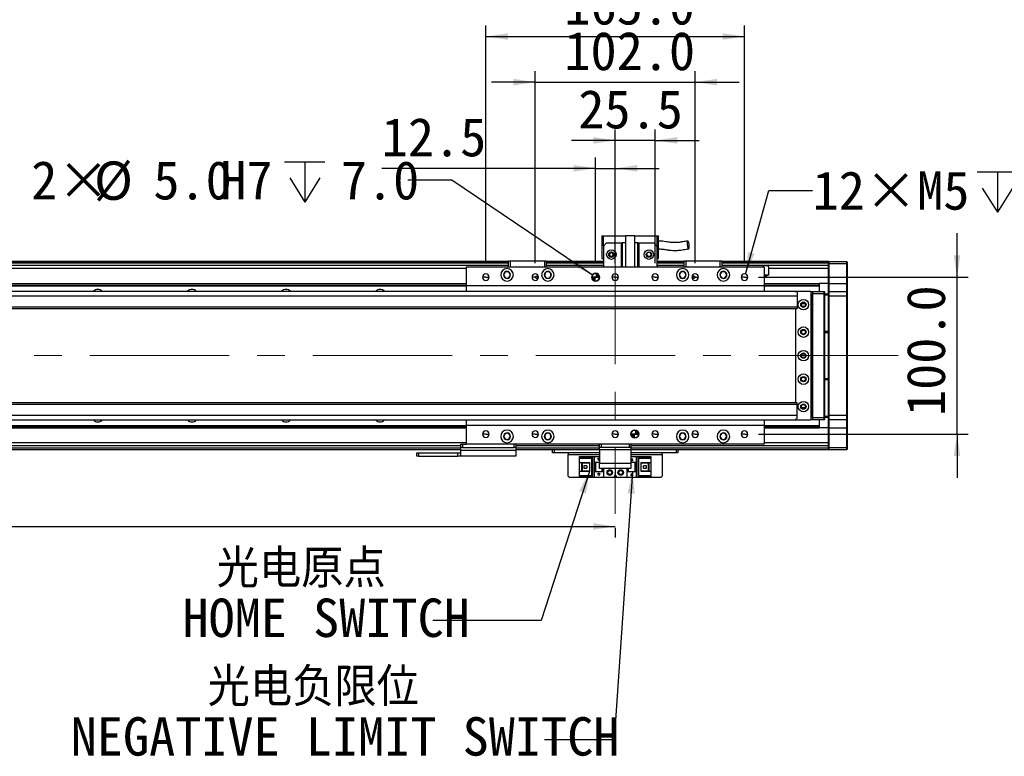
# Model space of a CAD drawing. Header units: millimetres. Extents: x 35 to 2924, y 35 to 2044.
# Tile 8 of 10: x 1870 to 2498, y 1322 to 1791. Entities that reach past the tile are written whole.
import ezdxf

# ---------------------------------------------------------------- set-up
doc = ezdxf.new("R2010")
doc.units = ezdxf.units.MM
doc.header["$LTSCALE"] = 7
doc.linetypes.add('CENTERX2', pattern=[20.32, 12.7, -2.54, 2.54, -2.54])
doc.layers.add('DIMNS', color=7, linetype='Continuous')
doc.styles.add('SLDTEXTSTYLE11', font='txt', dxfattribs={"bigfont": 'bigfont'})
doc.styles.add('SLDTEXTSTYLE8', font='txt')
doc.styles.add('SLDTEXTSTYLE9', font='txt')
doc.dimstyles.new('SLDDIMSTYLE0', dxfattribs={"dimtxt": 24.5, "dimasz": 14, "dimexe": 0, "dimexo": 0.0625, "dimgap": 6.125, "dimtad": 2, "dimdec": 1, "dimrnd": 1e-09, "dimzin": 4, "dimdsep": 46, "dimtxsty": 'SLDTEXTSTYLE9', "dimsah": 1, "dimcen": 0.09, "dimadec": 0, "dimazin": 1, "dimtfac": 1, "dimtdec": 1, "dimtofl": 0, "dimtmove": 0, "dimatfit": 3, "dimfxl": 0, "dimfrac": 2, "dimtolj": 1, "dimtzin": 12, "dimarcsym": 0})
doc.dimstyles.new('SLDDIMSTYLE1', dxfattribs={"dimtxt": 24.5, "dimasz": 14, "dimexe": 0, "dimexo": 0.0625, "dimgap": 6.125, "dimtad": 2, "dimdec": 1, "dimrnd": 1e-09, "dimzin": 4, "dimdsep": 46, "dimtxsty": 'SLDTEXTSTYLE9', "dimsah": 1, "dimcen": 0.09, "dimadec": 0, "dimazin": 1, "dimtfac": 1, "dimtdec": 1, "dimtmove": 0, "dimatfit": 0, "dimfxl": 0, "dimfrac": 2, "dimtolj": 1, "dimtzin": 12, "dimarcsym": 0})
doc.dimstyles.new('SLDDIMSTYLE2', dxfattribs={"dimtxt": 0.18, "dimasz": 14, "dimexe": 0, "dimexo": 0.0625, "dimgap": 0, "dimtad": 0, "dimtih": 1, "dimtoh": 1, "dimdec": 0, "dimrnd": 1e-09, "dimzin": 0, "dimdsep": 46, "dimtxsty": 'Standard', "dimsah": 1, "dimcen": 0.09, "dimadec": 0, "dimazin": 0, "dimtfac": 14, "dimtdec": 0, "dimtofl": 0, "dimtmove": 0, "dimatfit": 3, "dimfxl": 0, "dimfrac": 2, "dimtolj": 1, "dimtzin": 0, "dimarcsym": 0})
doc.dimstyles.new('SLDDIMSTYLE3', dxfattribs={"dimtxt": 24.5, "dimasz": 14, "dimexe": 0, "dimexo": 0.0625, "dimgap": 6.125, "dimtad": 2, "dimdec": 1, "dimrnd": 1e-09, "dimzin": 12, "dimdsep": 46, "dimtxsty": 'SLDTEXTSTYLE9', "dimsah": 1, "dimcen": 0.09, "dimadec": 0, "dimazin": 3, "dimtfac": 1, "dimtdec": 1, "dimtmove": 0, "dimatfit": 0, "dimfxl": 0, "dimfrac": 2, "dimtolj": 1, "dimtzin": 12, "dimarcsym": 0})
doc.dimstyles.new('SLDDIMSTYLE7', dxfattribs={"dimtxt": 24.5, "dimasz": 14, "dimexe": 0, "dimexo": 0.0625, "dimgap": 6.125, "dimtad": 0, "dimtih": 1, "dimtoh": 1, "dimdec": 1, "dimrnd": 1e-09, "dimzin": 4, "dimdsep": 46, "dimtxsty": 'SLDTEXTSTYLE9', "dimsah": 1, "dimcen": 0, "dimadec": 0, "dimazin": 1, "dimtfac": 1, "dimtdec": 1, "dimtofl": 0, "dimtmove": 0, "dimatfit": 3, "dimfxl": 0, "dimfrac": 2, "dimtolj": 1, "dimtzin": 12, "dimarcsym": 0})
doc.dimstyles.new('SLDDIMSTYLE8', dxfattribs={"dimtxt": 24.5, "dimasz": 14, "dimexe": 0, "dimexo": 0.0625, "dimgap": 6.125, "dimtad": 0, "dimtih": 1, "dimtoh": 1, "dimdec": 1, "dimrnd": 1e-09, "dimzin": 12, "dimdsep": 46, "dimtxsty": 'SLDTEXTSTYLE9', "dimsah": 1, "dimcen": 0, "dimadec": 0, "dimazin": 3, "dimtfac": 1, "dimtdec": 1, "dimtofl": 0, "dimtmove": 0, "dimatfit": 3, "dimfxl": 0, "dimfrac": 2, "dimtolj": 1, "dimtzin": 12, "dimarcsym": 0})

# ---------------------------------------------------------------- blocks, each defined once
blk = doc.blocks.new('_D_22')
at = {"layer": 'DIMNS'}
for p, q in [((2198.69, 1635.87), (2198.69, 1758.38)), ((2300.69, 1635.87), (2300.69, 1758.38)), ((2198.69, 1751.38), (2170.69, 1751.38)), ((2198.69, 1751.38), (2300.69, 1751.38)), ((2300.69, 1751.38), (2328.69, 1751.38))]:
    blk.add_line(p, q, dxfattribs=at)
for points in [[(2198.69, 1751.38), (2184.69, 1753.48), (2184.69, 1749.28)], [(2300.69, 1751.38), (2314.69, 1749.28), (2314.69, 1753.48)]]:
    blk.add_solid(points, dxfattribs=at)
at = {"layer": 'DIMNS', "insert": (2217.27, 1783.53), "char_height": 24.5, "attachment_point": 1, "style": 'SLDTEXTSTYLE9'}
blk.add_mtext('102.0', dxfattribs=at)
blk = doc.blocks.new('_D_23')
at = {"layer": 'DIMNS'}
for p, q in [((2167.19, 1635.87), (2167.19, 1787.46)), ((2332.19, 1635.87), (2332.19, 1787.46)), ((2167.19, 1780.46), (2332.19, 1780.46))]:
    blk.add_line(p, q, dxfattribs=at)
for points in [[(2167.19, 1780.46), (2181.19, 1778.36), (2181.19, 1782.56)], [(2332.19, 1780.46), (2318.19, 1782.56), (2318.19, 1778.36)]]:
    blk.add_solid(points, dxfattribs=at)
at = {"layer": 'DIMNS', "insert": (2217.27, 1812.6), "char_height": 24.5, "attachment_point": 1, "style": 'SLDTEXTSTYLE9'}
blk.add_mtext('165.0', dxfattribs=at)
blk = doc.blocks.new('_D_24')
at = {"layer": 'DIMNS'}
for p, q in [((2249.69, 1635.87), (2249.69, 1721.22)), ((2275.19, 1635.87), (2275.19, 1721.22)), ((2249.69, 1714.22), (2221.69, 1714.22)), ((2275.19, 1714.22), (2249.69, 1714.22)), ((2275.19, 1714.22), (2303.19, 1714.22))]:
    blk.add_line(p, q, dxfattribs=at)
for points in [[(2249.69, 1714.22), (2235.69, 1716.32), (2235.69, 1712.12)], [(2275.19, 1714.22), (2289.19, 1712.12), (2289.19, 1716.32)]]:
    blk.add_solid(points, dxfattribs=at)
at = {"layer": 'DIMNS', "insert": (2226.12, 1746.37), "char_height": 24.5, "attachment_point": 1, "style": 'SLDTEXTSTYLE9'}
blk.add_mtext('25.5', dxfattribs=at)
blk = doc.blocks.new('_D_25')
at = {"layer": 'DIMNS'}
for p, q in [((2467.69, 1626.98), (2467.69, 1654.98)), ((2341.08, 1626.98), (2474.69, 1626.98)), ((2467.69, 1526.98), (2467.69, 1626.98)), ((2341.08, 1526.98), (2474.69, 1526.98)), ((2467.69, 1526.98), (2467.69, 1498.98))]:
    blk.add_line(p, q, dxfattribs=at)
for points in [[(2467.69, 1626.98), (2469.79, 1640.98), (2465.59, 1640.98)], [(2467.69, 1526.98), (2465.59, 1512.98), (2469.79, 1512.98)]]:
    blk.add_solid(points, dxfattribs=at)
at = {"layer": 'DIMNS', "insert": (2435.54, 1538.47), "char_height": 24.5, "attachment_point": 1, "rotation": 90, "style": 'SLDTEXTSTYLE9'}
blk.add_mtext('100.0', dxfattribs=at)
blk = doc.blocks.new('SW_SYMBOL_HOLE_DEPTH')
at = {"layer": 'DIMNS', "color": 0}
for p, q in [((0, 6125), (5600, 6125)), ((2800, 6125), (2800, 525)), ((700, 3885), (2800, 525)), ((4900, 3885), (2800, 525))]:
    blk.add_line(p, q, dxfattribs=at)
blk = doc.blocks.new('_D_26')
at = {"layer": 'DIMNS'}
for p, q in [((2145.35, 1688.84), (2117.35, 1688.84)), ((2235.12, 1628.38), (2145.35, 1688.84))]:
    blk.add_line(p, q, dxfattribs=at)
blk.add_solid([(2235.12, 1628.38), (2224.68, 1637.94), (2222.33, 1634.46)], dxfattribs=at)
at = {"layer": 'DIMNS', "xscale": 0.004592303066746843, "yscale": 0.004592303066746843, "zscale": 0.004592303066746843}
blk.add_blockref('SW_SYMBOL_HOLE_DEPTH', (2038.81, 1672.52), dxfattribs=at)
at = {"layer": 'DIMNS', "char_height": 24.5, "attachment_point": 1, "style": 'SLDTEXTSTYLE9'}
for s, insert in [('%%c', (1917.25, 1700.84)), ('2×', (1877.17, 1701.08)), ('5.0', (1955.1, 1701.08)), ('H7', (1997.77, 1701.08)), ('7.0', (2074.67, 1701.08))]:
    blk.add_mtext(s, dxfattribs=dict(at, insert=insert))
blk = doc.blocks.new('_D_27')
at = {"layer": 'DIMNS'}
for p, q in [((2332.75, 1629.01), (2347.59, 1682.21)), ((2347.59, 1682.21), (2375.59, 1682.21))]:
    blk.add_line(p, q, dxfattribs=at)
blk.add_solid([(2332.75, 1629.01), (2338.54, 1641.93), (2334.49, 1643.06)], dxfattribs=at)
at = {"layer": 'DIMNS', "xscale": 0.004592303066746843, "yscale": 0.004592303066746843, "zscale": 0.004592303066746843}
blk.add_blockref('SW_SYMBOL_HOLE_DEPTH', (2480.57, 1665.99), dxfattribs=at)
at = {"layer": 'DIMNS', "char_height": 24.5, "attachment_point": 1, "style": 'SLDTEXTSTYLE9'}
for s, insert in [('12×M5', (2375.59, 1694.55)), ('10.0', (2516.43, 1694.55))]:
    blk.add_mtext(s, dxfattribs=dict(at, insert=insert))
blk = doc.blocks.new('_D_32')
at = {"layer": 'DIMNS'}
for p, q in [((2237.19, 1635.87), (2237.19, 1703.41)), ((2249.69, 1635.87), (2249.69, 1703.41)), ((2237.19, 1696.41), (2100.76, 1696.41)), ((2237.19, 1696.41), (2249.69, 1696.41)), ((2249.69, 1696.41), (2277.69, 1696.41))]:
    blk.add_line(p, q, dxfattribs=at)
for points in [[(2237.19, 1696.41), (2223.19, 1698.51), (2223.19, 1694.31)], [(2249.69, 1696.41), (2263.69, 1694.31), (2263.69, 1698.51)]]:
    blk.add_solid(points, dxfattribs=at)
at = {"layer": 'DIMNS', "insert": (2100.76, 1728.56), "char_height": 24.5, "attachment_point": 1, "style": 'SLDTEXTSTYLE9'}
blk.add_mtext('12.5', dxfattribs=at)
blk = doc.blocks.new('_D_35')
at = {"layer": 'DIMNS'}
for p, q in [((329.69, 1468.09), (2249.69, 1468.09)), ((329.69, 1467.14), (329.69, 1461.09)), ((2249.69, 1467.14), (2249.69, 1461.09))]:
    blk.add_line(p, q, dxfattribs=at)
for points in [[(329.69, 1468.09), (343.69, 1465.99), (343.69, 1470.19)], [(2249.69, 1468.09), (2235.69, 1470.19), (2235.69, 1465.99)]]:
    blk.add_solid(points, dxfattribs=at)
at = {"layer": 'DIMNS', "insert": (1244.33, 1500.23), "char_height": 24.5, "attachment_point": 1, "style": 'SLDTEXTSTYLE9'}
blk.add_mtext('1920.0', dxfattribs=at)
blk = doc.blocks.new('SW_NOTE_6')
at = {"layer": 'DIMNS', "color": 0, "char_height": 24.5, "attachment_point": 1}
for s, insert, style in [(' 光电原点', (-159.64, 45.41), 'SLDTEXTSTYLE11'), ('HOME SWITCH', (-159.64, 13.91), 'SLDTEXTSTYLE8')]:
    blk.add_mtext(s, dxfattribs=dict(at, insert=insert, style=style))
blk = doc.blocks.new('SW_NOTE_7')
at = {"layer": 'DIMNS', "color": 0, "char_height": 24.5, "attachment_point": 1}
for s, insert, style in [('    光电负限位', (-302.29, 45.84), 'SLDTEXTSTYLE11'), ('NEGATIVE LIMIT SWITCH', (-302.29, 14.34), 'SLDTEXTSTYLE8')]:
    blk.add_mtext(s, dxfattribs=dict(at, insert=insert, style=style))
blk = doc.blocks.new('SW_DOWELSYMBOL_3')
at = {"linetype": 'Continuous', "lineweight": 18}
h = blk.add_hatch(color=0, dxfattribs=at)
edge = h.paths.add_edge_path(flags=0)
edge.add_arc((0, 0), 2.5, 180, 270)
edge.add_line((0, -2.5), (0, 0))
edge.add_line((0, 0), (-2.5, 0))
h = blk.add_hatch(color=0, dxfattribs=at)
edge = h.paths.add_edge_path(flags=0)
edge.add_arc((0, 0), 2.5, 0, 90)
edge.add_line((0, 2.5), (0, 0))
edge.add_line((0, 0), (2.5, 0))
at = {"layer": 'DIMNS', "color": 0}
blk.add_circle((0, 0), 2.5, dxfattribs=at)
blk = doc.blocks.new('SW_DOWELSYMBOL_4')
at = {"linetype": 'Continuous', "lineweight": 18}
h = blk.add_hatch(color=0, dxfattribs=at)
edge = h.paths.add_edge_path(flags=0)
edge.add_arc((0, 0), 2.5, 180, 270)
edge.add_line((0, -2.5), (0, 0))
edge.add_line((0, 0), (-2.5, 0))
h = blk.add_hatch(color=0, dxfattribs=at)
edge = h.paths.add_edge_path(flags=0)
edge.add_arc((0, 0), 2.5, 0, 90)
edge.add_line((0, 2.5), (0, 0))
edge.add_line((0, 0), (2.5, 0))
at = {"layer": 'DIMNS', "color": 0}
blk.add_circle((0, 0), 2.5, dxfattribs=at)

msp = doc.modelspace()

# ---------------------------------------------------------------- linework, layer by layer
at = {"color": 7, "linetype": 'Continuous', "lineweight": 25}
for p, q in [((2241.19, 1653.28), (2242.19, 1653.28)), ((2241.19, 1653.28), (2241.19, 1638.88)), ((2242.19, 1646.88), (2242.19, 1653.28)), ((2242.19, 1653.28), (2256.19, 1653.28)), ((2256.19, 1653.48), (2256.19, 1633.48)), ((2256.19, 1653.48), (2262.19, 1653.48)), ((2262.19, 1633.48), (2262.19, 1653.48)), ((2262.19, 1653.28), (2276.19, 1653.28)), ((2276.19, 1653.28), (2277.19, 1653.28)), ((2276.19, 1653.28), (2276.19, 1646.88)), ((2277.19, 1638.88), (2277.19, 1653.28)), ((2244.19, 1648.88), (2242.19, 1646.88)), ((2242.19, 1646.88), (2242.19, 1633.48)), ((2244.19, 1648.88), (2253.69, 1648.88)), ((2253.69, 1633.48), (2253.69, 1648.88)), ((2253.69, 1648.88), (2254.19, 1648.88)), ((2254.19, 1648.88), (2254.19, 1633.48)), ((2256.19, 1648.88), (2254.19, 1648.88)), ((2264.19, 1648.88), (2262.19, 1648.88)), ((2264.19, 1633.48), (2264.19, 1648.88)), ((2264.19, 1648.88), (2264.69, 1648.88)), ((2264.69, 1648.88), (2274.19, 1648.88)), ((2264.69, 1648.88), (2264.69, 1633.48)), ((2276.19, 1646.88), (2274.19, 1648.88)), ((2276.19, 1646.88), (2276.19, 1633.48)), ((2181.69, 1636.98), (397.69, 1636.98)), ((397.69, 1636.78), (2181.69, 1636.78)), ((397.69, 1636.58), (2181.69, 1636.58)), ((397.69, 1636.48), (2181.69, 1636.48)), ((2181.69, 1634.49), (397.69, 1634.49)), ((2344.69, 1633.48), (2154.69, 1633.48)), ((2154.69, 1633.48), (2154.69, 1621.48)), ((2181.69, 1637.18), (2181.99, 1637.48)), ((2181.69, 1633.48), (2181.69, 1637.18)), ((2182.69, 1637.18), (2181.69, 1637.18)), ((2181.99, 1637.48), (2182.81, 1637.48)), ((2182.69, 1637.18), (2182.81, 1637.48)), ((2182.69, 1637.18), (2182.69, 1633.48)), ((2204.69, 1637.18), (2182.69, 1637.18)), ((2182.81, 1637.48), (2204.57, 1637.48)), ((2204.57, 1637.48), (2205.39, 1637.48)), ((2204.69, 1637.18), (2204.57, 1637.48)), ((2204.69, 1633.48), (2204.69, 1637.18)), ((2205.69, 1637.18), (2204.69, 1637.18)), ((2205.39, 1637.48), (2205.69, 1637.18)), ((2205.69, 1637.18), (2205.69, 1633.48)), ((2242.19, 1636.98), (2205.69, 1636.98)), ((2205.69, 1636.78), (2242.19, 1636.78)), ((2205.69, 1636.58), (2242.19, 1636.58)), ((2205.69, 1636.48), (2242.19, 1636.48)), ((2242.19, 1634.49), (2205.69, 1634.49)), ((2241.19, 1638.88), (2242.19, 1638.88)), ((2276.19, 1638.88), (2277.19, 1638.88)), ((2293.69, 1636.98), (2276.19, 1636.98)), ((2276.19, 1636.78), (2293.69, 1636.78)), ((2276.19, 1636.58), (2293.69, 1636.58)), ((2276.19, 1636.48), (2293.69, 1636.48)), ((2293.69, 1634.49), (2276.19, 1634.49)), ((2293.69, 1637.18), (2293.99, 1637.48)), ((2293.69, 1633.48), (2293.69, 1637.18)), ((2294.69, 1637.18), (2293.69, 1637.18)), ((2293.99, 1637.48), (2294.81, 1637.48)), ((2294.69, 1637.18), (2294.81, 1637.48)), ((2294.69, 1637.18), (2294.69, 1633.48)), ((2316.69, 1637.18), (2294.69, 1637.18)), ((2294.81, 1637.48), (2316.57, 1637.48)), ((2316.69, 1637.18), (2316.57, 1637.48)), ((2316.57, 1637.48), (2317.39, 1637.48)), ((2316.69, 1633.48), (2316.69, 1637.18)), ((2317.69, 1637.18), (2316.69, 1637.18)), ((2317.39, 1637.48), (2317.69, 1637.18)), ((2317.69, 1637.18), (2317.69, 1633.48)), ((2385.69, 1636.98), (2317.69, 1636.98)), ((2317.69, 1636.48), (2385.69, 1636.48)), ((2385.69, 1634.49), (2317.69, 1634.49)), ((2344.69, 1633.48), (2344.69, 1621.48)), ((2385.69, 1636.68), (2385.99, 1636.98)), ((2385.69, 1636.98), (2385.69, 1636.68)), ((2385.69, 1635.48), (2385.69, 1636.68)), ((2385.69, 1635.48), (2385.99, 1635.48)), ((2385.69, 1622.98), (2385.69, 1635.48)), ((2385.99, 1636.98), (2385.99, 1635.48)), ((2385.99, 1636.98), (2397.39, 1636.98)), ((2385.99, 1635.48), (2385.99, 1622.98)), ((2397.39, 1635.48), (2385.99, 1635.48)), ((2397.39, 1635.48), (2397.39, 1636.98)), ((2397.39, 1636.98), (2397.69, 1636.68)), ((2397.39, 1622.98), (2397.39, 1635.48)), ((2397.39, 1635.48), (2397.69, 1635.48)), ((2397.69, 1636.68), (2397.69, 1635.48)), ((2397.69, 1635.48), (2397.69, 1622.98)), ((2167.19, 1626.98), (2165.09, 1626.98)), ((2167.19, 1626.98), (2169.29, 1626.98)), ((2198.69, 1626.98), (2196.59, 1626.98)), ((2198.69, 1626.98), (2198.82, 1626.98)), ((2200.03, 1626.98), (2200.79, 1626.98)), ((2237.19, 1626.98), (2234.69, 1626.98)), ((2237.19, 1626.98), (2239.69, 1626.98)), ((2249.69, 1626.98), (2247.59, 1626.98)), ((2249.69, 1626.98), (2251.79, 1626.98)), ((2275.19, 1626.98), (2273.09, 1626.98)), ((2275.19, 1626.98), (2277.29, 1626.98)), ((2299.35, 1626.98), (2298.59, 1626.98)), ((2300.69, 1626.98), (2300.56, 1626.98)), ((2300.69, 1626.98), (2302.79, 1626.98)), ((2332.19, 1626.98), (2330.09, 1626.98)), ((2332.19, 1626.98), (2334.29, 1626.98)), ((2347.33, 1628.38), (2344.69, 1628.38)), ((2385.69, 1632.49), (2347.33, 1632.49)), ((2347.33, 1632.49), (2347.33, 1628.38)), ((424.69, 1622.99), (2154.69, 1622.99)), ((424.69, 1622.7), (2154.69, 1622.7)), ((424.69, 1621.8), (2154.69, 1621.8)), ((424.69, 1621.5), (2154.69, 1621.5)), ((2344.69, 1621.48), (2154.69, 1621.48)), ((2154.69, 1621.48), (2154.69, 1617.98)), ((2344.69, 1622.99), (2379.69, 1622.99)), ((2344.69, 1622.7), (2379.69, 1622.7)), ((2344.69, 1621.8), (2379.69, 1621.8)), ((2344.69, 1621.5), (2379.69, 1621.5)), ((2344.69, 1621.48), (2344.69, 1617.98)), ((2379.69, 1622.99), (2379.69, 1622.7)), ((2385.69, 1622.99), (2379.69, 1622.99)), ((2379.69, 1622.7), (2379.69, 1621.8)), ((2379.69, 1621.8), (2379.69, 1621.5)), ((2379.69, 1621.5), (2379.69, 1617.98)), ((2385.69, 1622.98), (2385.99, 1622.98)), ((2385.69, 1617.68), (2385.69, 1622.98)), ((2385.99, 1622.98), (2385.99, 1617.98)), ((2385.99, 1622.98), (2397.39, 1622.98)), ((2397.39, 1617.98), (2397.39, 1622.98)), ((2397.39, 1622.98), (2397.69, 1622.98)), ((2397.69, 1622.98), (2397.69, 1617.68)), ((2365.19, 1617.98), (214.69, 1617.98)), ((2365.69, 1614.98), (214.69, 1614.98)), ((2365.19, 1617.98), (2364.69, 1617.48)), ((2364.69, 1617.48), (2364.69, 1617.35)), ((2374.19, 1617.98), (2365.19, 1617.98)), ((2365.69, 1617.35), (2365.69, 1614.98)), ((2365.69, 1614.98), (2365.69, 1607.98)), ((2374.69, 1617.48), (2374.19, 1617.98)), ((2374.19, 1617.98), (2375.69, 1617.98)), ((2375.69, 1617.68), (2374.49, 1617.68)), ((2374.69, 1536.48), (2374.69, 1617.48)), ((2375.19, 1615.98), (2374.69, 1615.98)), ((2375.19, 1537.98), (2375.19, 1615.98)), ((2375.69, 1617.98), (2382.89, 1617.98)), ((2375.69, 1616.48), (2375.69, 1617.98)), ((2382.89, 1616.48), (2375.69, 1616.48)), ((2375.69, 1537.48), (2375.69, 1616.48)), ((2382.89, 1616.48), (2382.89, 1617.98)), ((2383.19, 1617.68), (2382.89, 1617.98)), ((2382.89, 1537.48), (2382.89, 1616.48)), ((2383.19, 1616.48), (2382.89, 1616.48)), ((2383.19, 1617.68), (2383.19, 1616.48)), ((2383.19, 1616.48), (2383.19, 1537.48)), ((2383.19, 1616.48), (2385.69, 1616.48)), ((2385.69, 1615.48), (2383.19, 1615.48)), ((2385.99, 1617.98), (2385.69, 1617.68)), ((2385.69, 1614.98), (2385.69, 1617.68)), ((2385.69, 1538.98), (2385.69, 1614.98)), ((2385.99, 1614.98), (2385.69, 1614.98)), ((2385.99, 1617.98), (2385.99, 1614.98)), ((2385.99, 1617.98), (2397.39, 1617.98)), ((2385.99, 1614.98), (2385.99, 1538.98)), ((2397.39, 1614.98), (2385.99, 1614.98)), ((2397.39, 1614.98), (2397.39, 1617.98)), ((2397.39, 1617.98), (2397.69, 1617.68)), ((2397.39, 1538.98), (2397.39, 1614.98)), ((2397.39, 1614.98), (2397.69, 1614.98)), ((2397.69, 1617.68), (2397.69, 1614.98)), ((2397.69, 1614.98), (2397.69, 1538.98)), ((2365.69, 1607.98), (214.69, 1607.98)), ((2365.69, 1607.98), (2365.69, 1606.98)), ((2370.84, 1609.98), (2368.54, 1609.98)), ((214.69, 1606.98), (2365.69, 1606.98)), ((2364.69, 1606.98), (2364.69, 1546.98)), ((2383.19, 1592.48), (2385.69, 1592.48)), ((2385.69, 1591.48), (2383.19, 1591.48)), ((2383.19, 1562.48), (2385.69, 1562.48)), ((2385.69, 1561.48), (2383.19, 1561.48)), ((2365.69, 1546.98), (214.69, 1546.98)), ((214.69, 1545.98), (2365.69, 1545.98)), ((2365.69, 1545.98), (2365.69, 1546.98)), ((2365.69, 1538.98), (2365.69, 1545.98)), ((214.69, 1538.98), (2365.69, 1538.98)), ((2365.69, 1536.62), (2365.69, 1538.98)), ((2368.54, 1543.98), (2370.84, 1543.98)), ((2385.69, 1536.28), (2385.69, 1538.98)), ((2385.99, 1538.98), (2385.69, 1538.98)), ((2385.99, 1538.98), (2385.99, 1535.98)), ((2385.99, 1538.98), (2397.39, 1538.98)), ((2397.39, 1535.98), (2397.39, 1538.98)), ((2397.39, 1538.98), (2397.69, 1538.98)), ((2397.69, 1538.98), (2397.69, 1536.28)), ((214.69, 1535.98), (2365.19, 1535.98)), ((424.69, 1532.46), (2154.69, 1532.46)), ((2154.69, 1535.98), (2154.69, 1532.48)), ((2344.69, 1532.48), (2154.69, 1532.48)), ((2154.69, 1532.48), (2154.69, 1520.48)), ((2344.69, 1535.98), (2344.69, 1532.48)), ((2344.69, 1532.48), (2344.69, 1520.48)), ((2344.69, 1532.46), (2379.69, 1532.46)), ((2364.69, 1536.62), (2364.69, 1536.48)), ((2364.69, 1536.48), (2365.19, 1535.98)), ((2365.19, 1535.98), (2374.19, 1535.98)), ((2374.19, 1535.98), (2374.69, 1536.48)), ((2375.69, 1535.98), (2374.19, 1535.98)), ((2374.49, 1536.28), (2375.69, 1536.28)), ((2374.69, 1537.98), (2375.19, 1537.98)), ((2375.69, 1535.98), (2375.69, 1537.48)), ((2375.69, 1537.48), (2382.89, 1537.48)), ((2382.89, 1535.98), (2375.69, 1535.98)), ((2379.69, 1535.98), (2379.69, 1532.46)), ((2379.69, 1532.46), (2379.69, 1532.17)), ((2382.89, 1535.98), (2382.89, 1537.48)), ((2383.19, 1537.48), (2382.89, 1537.48)), ((2383.19, 1536.28), (2382.89, 1535.98)), ((2383.19, 1538.48), (2385.69, 1538.48)), ((2383.19, 1537.48), (2383.19, 1536.28)), ((2385.69, 1537.48), (2383.19, 1537.48)), ((2385.99, 1535.98), (2385.69, 1536.28)), ((2385.69, 1530.98), (2385.69, 1536.28)), ((2397.39, 1535.98), (2385.99, 1535.98)), ((2385.99, 1535.98), (2385.99, 1530.98)), ((2397.39, 1535.98), (2397.69, 1536.28)), ((2397.39, 1530.98), (2397.39, 1535.98)), ((2397.69, 1536.28), (2397.69, 1530.98)), ((424.69, 1532.17), (2154.69, 1532.17)), ((424.69, 1531.27), (2154.69, 1531.27)), ((424.69, 1530.98), (2154.69, 1530.98)), ((2167.19, 1526.98), (2165.09, 1526.98)), ((2167.19, 1526.98), (2169.29, 1526.98)), ((2198.69, 1526.98), (2196.59, 1526.98)), ((2198.69, 1526.98), (2200.79, 1526.98)), ((2249.69, 1526.98), (2247.59, 1526.98)), ((2249.69, 1526.98), (2251.79, 1526.98)), ((2262.19, 1526.98), (2259.69, 1526.98)), ((2262.19, 1526.98), (2264.69, 1526.98)), ((2275.19, 1526.98), (2273.09, 1526.98)), ((2275.19, 1526.98), (2277.29, 1526.98)), ((2300.69, 1526.98), (2298.59, 1526.98)), ((2300.69, 1526.98), (2302.79, 1526.98)), ((2332.19, 1526.98), (2330.09, 1526.98)), ((2332.19, 1526.98), (2334.29, 1526.98)), ((2344.69, 1532.17), (2379.69, 1532.17)), ((2344.69, 1531.27), (2379.69, 1531.27)), ((2344.69, 1530.98), (2379.69, 1530.98)), ((2379.69, 1532.17), (2379.69, 1531.27)), ((2379.69, 1531.27), (2379.69, 1530.98)), ((2385.69, 1530.98), (2379.69, 1530.98)), ((2385.99, 1530.98), (2385.69, 1530.98)), ((2385.69, 1518.48), (2385.69, 1530.98)), ((2385.99, 1530.98), (2397.39, 1530.98)), ((2385.99, 1530.98), (2385.99, 1518.48)), ((2397.69, 1530.98), (2397.39, 1530.98)), ((2397.39, 1518.48), (2397.39, 1530.98)), ((2397.69, 1530.98), (2397.69, 1518.48)), ((2151.19, 1518.48), (2151.19, 1520.48)), ((2151.19, 1520.48), (2152.19, 1520.48)), ((2152.19, 1520.48), (2152.19, 1518.48)), ((2152.19, 1520.48), (2154.69, 1520.48)), ((2344.69, 1520.48), (2154.69, 1520.48)), ((2185.19, 1518.48), (2185.19, 1520.48)), ((2186.19, 1520.48), (2186.19, 1518.48)), ((2239.69, 1518.48), (2239.69, 1520.48)), ((2240.69, 1520.48), (2240.69, 1518.48)), ((2258.69, 1518.48), (2258.69, 1520.48)), ((2259.69, 1520.48), (2259.69, 1518.48)), ((2151.19, 1519.48), (430.19, 1519.48)), ((2151.19, 1516.98), (430.19, 1516.98)), ((2123.19, 1512.98), (2123.19, 1514.98)), ((2123.19, 1514.98), (2124.19, 1514.98)), ((2124.19, 1514.98), (2124.19, 1512.98)), ((2124.19, 1514.98), (2149.19, 1514.98)), ((2149.19, 1512.98), (2149.19, 1514.98)), ((2149.19, 1514.98), (2151.19, 1514.98)), ((2152.19, 1518.48), (2151.19, 1518.48)), ((2151.19, 1516.65), (2151.19, 1518.48)), ((2151.19, 1516.65), (2186.19, 1516.65)), ((2151.19, 1512.98), (2151.19, 1516.65)), ((2152.19, 1518.48), (2185.19, 1518.48)), ((2186.19, 1518.48), (2185.19, 1518.48)), ((2239.69, 1519.48), (2186.19, 1519.48)), ((2186.19, 1518.48), (2186.19, 1516.65)), ((2239.69, 1516.98), (2186.19, 1516.98)), ((2186.19, 1516.65), (2186.19, 1512.98)), ((2209.69, 1514.98), (2209.69, 1516.98)), ((2210.69, 1514.98), (2209.69, 1514.98)), ((2210.69, 1516.98), (2210.69, 1514.98)), ((2239.69, 1514.98), (2210.69, 1514.98)), ((2219.69, 1514.98), (2219.69, 1513.98)), ((2219.69, 1500.18), (2219.69, 1513.98)), ((2240.69, 1518.48), (2239.69, 1518.48)), ((2239.69, 1516.98), (2239.69, 1518.48)), ((2259.69, 1516.98), (2239.69, 1516.98)), ((2239.69, 1516.98), (2239.69, 1508.48)), ((2258.69, 1518.48), (2240.69, 1518.48)), ((2259.69, 1518.48), (2258.69, 1518.48)), ((2385.69, 1519.48), (2259.69, 1519.48)), ((2259.69, 1518.48), (2259.69, 1516.98)), ((2259.69, 1516.98), (2259.69, 1508.48)), ((2385.69, 1516.98), (2259.69, 1516.98)), ((2288.69, 1514.98), (2259.69, 1514.98)), ((2279.69, 1513.98), (2279.69, 1514.98)), ((2279.69, 1513.98), (2279.69, 1500.18)), ((2288.69, 1514.98), (2288.69, 1516.98)), ((2289.69, 1514.98), (2288.69, 1514.98)), ((2289.69, 1516.98), (2289.69, 1514.98)), ((2385.99, 1518.48), (2385.69, 1518.48)), ((2385.69, 1517.28), (2385.69, 1518.48)), ((2385.99, 1516.98), (2385.69, 1517.28)), ((2385.69, 1517.28), (2385.69, 1516.98)), ((2385.99, 1518.48), (2385.99, 1516.98)), ((2385.99, 1518.48), (2397.39, 1518.48)), ((2397.39, 1516.98), (2385.99, 1516.98)), ((2397.39, 1516.98), (2397.39, 1518.48)), ((2397.69, 1518.48), (2397.39, 1518.48)), ((2397.69, 1517.28), (2397.39, 1516.98)), ((2397.69, 1518.48), (2397.69, 1517.28)), ((2124.19, 1512.98), (2123.19, 1512.98)), ((2124.19, 1512.98), (2149.19, 1512.98)), ((2151.19, 1512.98), (2149.19, 1512.98)), ((2186.19, 1512.98), (2151.19, 1512.98)), ((2226.99, 1511.88), (2226.99, 1512.68)), ((2226.99, 1512.68), (2236.19, 1512.68)), ((2235.29, 1511.88), (2226.99, 1511.88)), ((2226.99, 1511.88), (2226.99, 1511.38)), ((2234.79, 1511.38), (2226.99, 1511.38)), ((2226.99, 1508.78), (2226.99, 1511.38)), ((2226.99, 1508.78), (2233.19, 1508.78)), ((2226.99, 1503.18), (2226.99, 1508.78)), ((2228.29, 1503.18), (2228.29, 1508.78)), ((2228.79, 1508.43), (2228.79, 1508.78)), ((2233.19, 1508.43), (2228.79, 1508.43)), ((2228.79, 1503.53), (2228.79, 1508.43)), ((2233.19, 1508.78), (2233.19, 1503.18)), ((2234.79, 1511.38), (2235.29, 1511.88)), ((2234.79, 1500.58), (2234.79, 1511.38)), ((2235.29, 1500.08), (2235.29, 1511.88)), ((2236.19, 1512.68), (2236.19, 1508.98)), ((2236.19, 1512.68), (2239.69, 1512.68)), ((2236.19, 1508.98), (2239.69, 1508.98)), ((2236.19, 1508.98), (2236.19, 1502.98)), ((2236.69, 1508.98), (2236.69, 1502.98)), ((2236.99, 1508.98), (2236.99, 1502.98)), ((2238.59, 1511.18), (2238.79, 1511.18)), ((2239.19, 1509.98), (2238.59, 1511.18)), ((2238.79, 1511.58), (2239.59, 1511.58)), ((2238.79, 1511.18), (2238.79, 1511.58)), ((2239.69, 1510.98), (2239.19, 1509.98)), ((2239.59, 1511.58), (2239.59, 1511.18)), ((2239.59, 1511.18), (2239.69, 1511.18)), ((2239.69, 1508.48), (2259.69, 1508.48)), ((2239.69, 1504.98), (2239.69, 1508.48)), ((2259.69, 1512.68), (2263.19, 1512.68)), ((2259.69, 1510.58), (2260.19, 1511.58)), ((2259.79, 1510.38), (2259.69, 1510.38)), ((2259.69, 1508.98), (2263.19, 1508.98)), ((2259.69, 1508.48), (2259.69, 1504.98)), ((2259.79, 1509.98), (2259.79, 1510.38)), ((2260.59, 1509.98), (2259.79, 1509.98)), ((2260.19, 1511.58), (2260.79, 1510.38)), ((2260.59, 1510.38), (2260.59, 1509.98)), ((2260.79, 1510.38), (2260.59, 1510.38)), ((2262.39, 1502.98), (2262.39, 1508.98)), ((2262.69, 1502.98), (2262.69, 1508.98)), ((2263.19, 1508.98), (2263.19, 1512.68)), ((2263.19, 1512.68), (2272.39, 1512.68)), ((2263.19, 1502.98), (2263.19, 1508.98)), ((2272.39, 1511.88), (2264.09, 1511.88)), ((2264.09, 1511.88), (2264.59, 1511.38)), ((2264.09, 1511.88), (2264.09, 1500.08)), ((2264.59, 1511.38), (2264.59, 1500.58)), ((2272.39, 1511.38), (2264.59, 1511.38)), ((2266.19, 1508.78), (2272.39, 1508.78)), ((2266.19, 1503.18), (2266.19, 1508.78)), ((2270.59, 1508.43), (2266.19, 1508.43)), ((2270.59, 1508.78), (2270.59, 1508.43)), ((2270.59, 1508.43), (2270.59, 1503.53)), ((2271.09, 1508.78), (2271.09, 1503.18)), ((2272.39, 1512.68), (2272.39, 1511.88)), ((2272.39, 1511.38), (2272.39, 1511.88)), ((2272.39, 1511.38), (2272.39, 1508.78)), ((2272.39, 1508.78), (2272.39, 1503.18)), ((2233.19, 1503.18), (2226.99, 1503.18)), ((2226.99, 1500.58), (2226.99, 1503.18)), ((2228.79, 1503.18), (2228.79, 1503.53)), ((2228.79, 1503.53), (2233.19, 1503.53)), ((2231.59, 1506.78), (2229.75, 1506.78)), ((2229.75, 1506.78), (2229.75, 1505.18)), ((2229.75, 1505.18), (2231.59, 1505.18)), ((2231.59, 1506.78), (2231.59, 1505.18)), ((2236.19, 1502.98), (2236.19, 1499.28)), ((2242.19, 1502.98), (2236.19, 1502.98)), ((2238.59, 1501.58), (2238.79, 1501.58)), ((2239.19, 1500.38), (2238.59, 1501.58)), ((2238.79, 1501.98), (2239.59, 1501.98)), ((2238.79, 1501.58), (2238.79, 1501.98)), ((2239.79, 1501.58), (2239.19, 1500.38)), ((2239.59, 1501.98), (2239.59, 1501.58)), ((2239.59, 1501.58), (2239.79, 1501.58)), ((2259.69, 1504.98), (2239.69, 1504.98)), ((2241.39, 1502.98), (2241.39, 1504.98)), ((2241.69, 1502.98), (2241.69, 1504.98)), ((2242.19, 1504.98), (2242.19, 1502.98)), ((2242.19, 1502.98), (2242.19, 1499.28)), ((2249.69, 1504.98), (2249.69, 1501.28)), ((2257.19, 1502.98), (2257.19, 1504.98)), ((2257.19, 1499.28), (2257.19, 1502.98)), ((2263.19, 1502.98), (2257.19, 1502.98)), ((2257.69, 1504.98), (2257.69, 1502.98)), ((2257.99, 1504.98), (2257.99, 1502.98)), ((2259.59, 1500.78), (2260.19, 1501.98)), ((2260.19, 1501.98), (2260.79, 1500.78)), ((2263.19, 1499.28), (2263.19, 1502.98)), ((2266.19, 1503.53), (2270.59, 1503.53)), ((2272.39, 1503.18), (2266.19, 1503.18)), ((2269.63, 1506.78), (2267.79, 1506.78)), ((2267.79, 1505.18), (2267.79, 1506.78)), ((2267.79, 1505.18), (2269.63, 1505.18)), ((2269.63, 1505.18), (2269.63, 1506.78)), ((2270.59, 1503.53), (2270.59, 1503.18)), ((2272.39, 1503.18), (2272.39, 1500.58)), ((2219.69, 1500.18), (2220.69, 1499.18)), ((2278.69, 1499.18), (2220.69, 1499.18)), ((2226.99, 1500.58), (2234.79, 1500.58)), ((2226.99, 1500.58), (2226.99, 1500.08)), ((2226.99, 1500.08), (2235.29, 1500.08)), ((2226.99, 1499.28), (2226.99, 1500.08)), ((2236.19, 1499.28), (2226.99, 1499.28)), ((2235.29, 1500.08), (2234.79, 1500.58)), ((2242.19, 1499.28), (2236.19, 1499.28)), ((2247.69, 1499.28), (2242.19, 1499.28)), ((2257.19, 1499.28), (2251.69, 1499.28)), ((2263.19, 1499.28), (2257.19, 1499.28)), ((2259.79, 1500.78), (2259.59, 1500.78)), ((2259.79, 1500.38), (2259.79, 1500.78)), ((2260.59, 1500.38), (2259.79, 1500.38)), ((2260.59, 1500.78), (2260.59, 1500.38)), ((2260.79, 1500.78), (2260.59, 1500.78)), ((2272.39, 1499.28), (2263.19, 1499.28)), ((2264.59, 1500.58), (2264.09, 1500.08)), ((2264.09, 1500.08), (2272.39, 1500.08)), ((2264.59, 1500.58), (2272.39, 1500.58)), ((2272.39, 1500.08), (2272.39, 1500.58)), ((2272.39, 1500.08), (2272.39, 1499.28)), ((2278.69, 1499.18), (2279.69, 1500.18))]:
    msp.add_line(p, q, dxfattribs=at)
at = {"color": 8, "linetype": 'Continuous', "lineweight": 25}
for p, q in [((2181.69, 1635.98), (397.69, 1635.98)), ((2242.19, 1635.98), (2205.69, 1635.98)), ((2293.69, 1635.98), (2276.19, 1635.98)), ((2385.69, 1635.98), (2317.69, 1635.98)), ((2154.69, 1632.49), (424.69, 1632.49)), ((2154.69, 1521.48), (424.69, 1521.48)), ((2385.69, 1521.48), (2344.69, 1521.48)), ((2151.19, 1517.98), (430.19, 1517.98)), ((2239.69, 1517.98), (2186.19, 1517.98)), ((2219.69, 1513.98), (2239.69, 1513.98)), ((2385.69, 1517.98), (2259.69, 1517.98)), ((2259.69, 1513.98), (2279.69, 1513.98))]:
    msp.add_line(p, q, dxfattribs=at)
at = {"color": 7, "linetype": 'Continuous', "lineweight": 25, "flags": 128}
msp.add_lwpolyline([(2344.05, 1633.48), (2344.06, 1633.74), (2344.16, 1634.09), (2344.39, 1634.33), (2344.71, 1634.43), (2345.14, 1634.47), (2345.66, 1634.48), (2346.2, 1634.48), (2346.69, 1634.43), (2347.04, 1634.3), (2347.24, 1634.07), (2347.32, 1633.74), (2347.34, 1633.29), (2347.33, 1632.69), (2347.33, 1632.49), (2347.33, 1632.49)], dxfattribs=at)
at = {"color": 7, "linetype": 'Continuous', "lineweight": 25}
for centre, radius in [((2247.19, 1641.38), 3), ((2247.19, 1641.38), 1.7), ((2247.19, 1641.38), 1.6), ((2271.19, 1641.38), 3), ((2271.19, 1641.38), 1.7), ((2271.19, 1641.38), 1.6), ((2369.69, 1609.48), 3.36), ((2369.69, 1609.48), 1.7), ((2369.69, 1609.48), 1.25), ((2369.69, 1591.98), 3.36), ((2369.69, 1591.98), 1.7), ((2369.69, 1591.98), 1.25), ((2369.69, 1576.98), 3.36), ((2369.69, 1576.98), 1.7), ((2369.69, 1576.98), 1.25), ((2369.69, 1561.98), 3.36), ((2369.69, 1561.98), 1.7), ((2369.69, 1561.98), 1.25), ((2369.69, 1544.48), 3.36), ((2369.69, 1544.48), 1.7), ((2369.69, 1544.48), 1.25), ((2246.19, 1502.48), 1.75), ((2246.19, 1502.48), 1.25), ((2253.19, 1502.48), 1.75), ((2253.19, 1502.48), 1.25)]:
    msp.add_circle(centre, radius, dxfattribs=at)
for centre, radius, start, end in [((2167.19, 1626.98), 2.1, 0, 180), ((2167.19, 1626.98), 2.1, 180, 0), ((2180.69, 1628.48), 4, 0, 180), ((2180.69, 1628.48), 4, 180, 0), ((2180.69, 1628.48), 2.25, 0, 180), ((2180.69, 1628.48), 2.25, 180, 0), ((2180.69, 1628.48), 2, 90, 270), ((2180.69, 1628.48), 2, 270, 90), ((2198.69, 1626.98), 2.1, 0, 180), ((2198.69, 1626.98), 2.1, 180, 0), ((2206.69, 1628.48), 4, 0, 180), ((2206.69, 1628.48), 4, 180, 0), ((2206.69, 1628.48), 2.25, 0, 180), ((2206.69, 1628.48), 2.25, 180, 0), ((2206.69, 1628.48), 2, 90, 270), ((2206.69, 1628.48), 2, 270, 90), ((2237.19, 1626.98), 2.5, 0, 180), ((2237.19, 1626.98), 2.5, 180, 0), ((2249.69, 1626.98), 2.1, 0, 180), ((2249.69, 1626.98), 2.1, 180, 0), ((2275.19, 1626.98), 2.1, 0, 180), ((2275.19, 1626.98), 2.1, 180, 0), ((2292.69, 1628.48), 4, 0, 180), ((2292.69, 1628.48), 4, 180, 0), ((2292.69, 1628.48), 2.25, 0, 180), ((2292.69, 1628.48), 2.25, 180, 0), ((2292.69, 1628.48), 2, 90, 270), ((2292.69, 1628.48), 2, 270, 90), ((2300.69, 1626.98), 2.1, 0, 180), ((2300.69, 1626.98), 2.1, 180, 0), ((2318.69, 1628.48), 4, 0, 180), ((2318.69, 1628.48), 4, 180, 0), ((2318.69, 1628.48), 2.25, 0, 180), ((2318.69, 1628.48), 2.25, 180, 0), ((2318.69, 1628.48), 2, 90, 270), ((2318.69, 1628.48), 2, 270, 90), ((2332.19, 1626.98), 2.1, 0, 180), ((2332.19, 1626.98), 2.1, 180, 0), ((1919.69, 1615.49), 3.75, 41.71072, 138.28928), ((1979.69, 1615.49), 3.75, 41.71072, 138.28928), ((2039.69, 1615.49), 3.75, 41.71072, 138.28928), ((2099.69, 1615.49), 3.75, 41.71072, 138.28928), ((1919.69, 1538.48), 3.75, 221.71072, 318.28928), ((1979.69, 1538.48), 3.75, 221.71072, 318.28928), ((2039.69, 1538.48), 3.75, 221.71072, 318.28928), ((2099.69, 1538.48), 3.75, 221.71072, 318.28928), ((2167.19, 1526.98), 2.1, 0, 180), ((2167.19, 1526.98), 2.1, 180, 0), ((2180.69, 1525.48), 4, 0, 180), ((2180.69, 1525.48), 2.25, 0, 180), ((2180.69, 1525.48), 2, 90, 270), ((2180.69, 1525.48), 2, 270, 90), ((2198.69, 1526.98), 2.1, 0, 180), ((2198.69, 1526.98), 2.1, 180, 0), ((2206.69, 1525.48), 4, 0, 180), ((2206.69, 1525.48), 2.25, 0, 180), ((2206.69, 1525.48), 2, 90, 270), ((2206.69, 1525.48), 2, 270, 90), ((2249.69, 1526.98), 2.1, 0, 180), ((2249.69, 1526.98), 2.1, 180, 0), ((2262.19, 1526.98), 2.5, 0, 180), ((2262.19, 1526.98), 2.5, 180, 0), ((2275.19, 1526.98), 2.1, 0, 180), ((2275.19, 1526.98), 2.1, 180, 0), ((2292.69, 1525.48), 4, 0, 180), ((2292.69, 1525.48), 2.25, 0, 180), ((2292.69, 1525.48), 2, 90, 270), ((2292.69, 1525.48), 2, 270, 90), ((2300.69, 1526.98), 2.1, 0, 180), ((2300.69, 1526.98), 2.1, 180, 0), ((2318.69, 1525.48), 4, 0, 180), ((2318.69, 1525.48), 2.25, 0, 180), ((2318.69, 1525.48), 2, 90, 270), ((2318.69, 1525.48), 2, 270, 90), ((2332.19, 1526.98), 2.1, 0, 180), ((2332.19, 1526.98), 2.1, 180, 0), ((2180.69, 1525.48), 4, 180, 0), ((2180.69, 1525.48), 2.25, 180, 0), ((2206.69, 1525.48), 4, 180, 0), ((2206.69, 1525.48), 2.25, 180, 0), ((2292.69, 1525.48), 4, 180, 0), ((2292.69, 1525.48), 2.25, 180, 0), ((2318.69, 1525.48), 4, 180, 0), ((2318.69, 1525.48), 2.25, 180, 0), ((2247.69, 1501.28), 2, 270, 0), ((2251.69, 1501.28), 2, 180, 270)]:
    msp.add_arc(centre, radius, start, end, dxfattribs=at)
for points, knots in [([(2295.93, 1650.04), (2294.89, 1649.87), (2293.07, 1649.58), (2290.69, 1649.21), (2288.88, 1649.07), (2287.29, 1649.04), (2285.52, 1649.12), (2283.67, 1649.34), (2281.77, 1649.63), (2280.25, 1649.85), (2278.83, 1649.98), (2277.89, 1650.04), (2277.33, 1650.01), (2277.19, 1650.01)], [0, 0, 0, 0, 0.172818, 0.301206, 0.394509, 0.462195, 0.5503, 0.670439, 0.754269, 0.85313, 0.912496, 0.977885, 1, 1, 1, 1]), ([(2295.55, 1648.87), (2295.58, 1649.12), (2295.63, 1649.62), (2295.81, 1650.03), (2296.03, 1650.07), (2296.26, 1649.79), (2296.48, 1649.28), (2296.67, 1648.58), (2296.81, 1647.78), (2296.88, 1646.94), (2296.89, 1646.16), (2296.81, 1645.54), (2296.67, 1645.15), (2296.47, 1645.06), (2296.27, 1645.16), (2296.08, 1645.51), (2295.91, 1646.04), (2295.76, 1646.77), (2295.65, 1647.52), (2295.58, 1648.06), (2295.55, 1648.32), (2295.54, 1648.41), (2295.54, 1648.43), (2295.54, 1648.5), (2295.54, 1648.66), (2295.55, 1648.79), (2295.55, 1648.87)], [0, 0, 0, 0, 0.064818, 0.1297791, 0.1897317, 0.2426188, 0.2944141, 0.3462442, 0.3987245, 0.4522003, 0.506602, 0.561453, 0.6160518, 0.6697724, 0.7270698, 0.7653773, 0.8036913, 0.8589102, 0.9142292, 0.9495552, 0.9640021, 0.9648512, 0.9657593, 0.9687106, 0.9805282, 1, 1, 1, 1]), ([(2246.98, 1640.25), (2246.85, 1640.28), (2246.59, 1640.32), (2246.25, 1640.54), (2245.99, 1640.86), (2245.84, 1641.26), (2245.83, 1641.71), (2245.97, 1642.15), (2246.22, 1642.52), (2246.47, 1642.68), (2246.58, 1642.76)], [0, 0, 0, 0, 0.115351, 0.231245, 0.351778, 0.476999, 0.606511, 0.740235, 0.878338, 1, 1, 1, 1]), ([(2247.19, 1640.23), (2247.19, 1640.23), (2247.31, 1640.24), (2247.55, 1640.27), (2247.87, 1640.43), (2248.12, 1640.68), (2248.29, 1640.99), (2248.36, 1641.34), (2248.32, 1641.69), (2248.17, 1642.02), (2247.94, 1642.28), (2247.64, 1642.46), (2247.29, 1642.55), (2246.94, 1642.53), (2246.61, 1642.4), (2246.33, 1642.18), (2246.13, 1641.88), (2246.03, 1641.54), (2246.04, 1641.19), (2246.15, 1640.85), (2246.36, 1640.57), (2246.64, 1640.35), (2246.87, 1640.29), (2246.98, 1640.25)], [0, 0, 0, 0, 0.001724, 0.051636, 0.101558, 0.151469, 0.201383, 0.251297, 0.301209, 0.351121, 0.401043, 0.450956, 0.50087, 0.550773, 0.600684, 0.650597, 0.700521, 0.750434, 0.800345, 0.850258, 0.900175, 0.950091, 1, 1, 1, 1]), ([(2247.8, 1642.76), (2247.93, 1642.67), (2248.2, 1642.48), (2248.46, 1642.06), (2248.57, 1641.58), (2248.5, 1641.11), (2248.29, 1640.71), (2247.97, 1640.42), (2247.65, 1640.28), (2247.46, 1640.26), (2247.4, 1640.25)], [0, 0, 0, 0, 0.1408038, 0.2880772, 0.430442, 0.5679474, 0.700585, 0.8284675, 0.9515923, 1, 1, 1, 1]), ([(2271.06, 1640.25), (2271.01, 1640.25), (2270.81, 1640.26), (2270.49, 1640.37), (2270.15, 1640.64), (2269.91, 1641.03), (2269.82, 1641.49), (2269.89, 1641.97), (2270.13, 1642.41), (2270.4, 1642.65), (2270.57, 1642.75), (2270.58, 1642.76)], [0, 0, 0, 0, 0.048831, 0.16801, 0.291923, 0.420551, 0.553961, 0.692166, 0.834937, 0.981933, 1, 1, 1, 1]), ([(2270.98, 1640.25), (2270.85, 1640.29), (2270.6, 1640.37), (2270.33, 1640.6), (2270.16, 1640.85), (2270.06, 1641.12), (2270.04, 1641.33), (2270.04, 1641.46), (2270.04, 1641.49), (2270.05, 1641.49), (2270.05, 1641.49), (2270.05, 1641.49), (2270.05, 1641.49), (2270.05, 1641.49)], [0, 0, 0, 0, 0.236924, 0.441701, 0.614261, 0.754505, 0.938079, 0.982967, 0.989787, 0.995205, 0.997549, 0.999767, 1, 1, 1, 1]), ([(2271.4, 1640.25), (2271.54, 1640.28), (2271.82, 1640.33), (2272.17, 1640.58), (2272.42, 1640.93), (2272.55, 1641.34), (2272.54, 1641.77), (2272.4, 1642.17), (2272.15, 1642.52), (2271.92, 1642.68), (2271.8, 1642.76)], [0, 0, 0, 0, 0.124815, 0.249848, 0.37485, 0.499856, 0.62484, 0.74983, 0.874823, 1, 1, 1, 1]), ([(2277.19, 1645), (2277.56, 1645.01), (2278.45, 1645.05), (2279.82, 1644.87), (2281.24, 1644.67), (2282.51, 1644.48), (2283.61, 1644.33), (2284.56, 1644.23), (2285.81, 1644.12), (2287.64, 1644.04), (2290.24, 1644.14), (2293.24, 1644.56), (2295.38, 1644.91), (2296.5, 1645.09)], [0, 0, 0, 0, 0.056169, 0.135052, 0.209375, 0.275834, 0.332639, 0.37884, 0.42168, 0.52249, 0.65604, 0.818591, 1, 1, 1, 1]), ([(2198.82, 1626.98), (2198.82, 1627), (2198.82, 1627.04), (2198.88, 1627.2), (2199, 1627.4), (2199.19, 1627.61), (2199.37, 1627.72), (2199.54, 1627.73), (2199.67, 1627.71), (2199.79, 1627.63), (2199.9, 1627.5), (2200, 1627.28), (2200.02, 1627.09), (2200.03, 1626.98)], [0, 0, 0, 0, 0.014393, 0.062822, 0.250038, 0.375145, 0.500052, 0.562829, 0.6251, 0.683875, 0.750528, 0.857127, 1, 1, 1, 1]), ([(2200.03, 1626.98), (2200.02, 1626.88), (2200, 1626.69), (2199.9, 1626.47), (2199.79, 1626.34), (2199.67, 1626.27), (2199.54, 1626.24), (2199.37, 1626.25), (2199.19, 1626.36), (2199.03, 1626.54), (2198.92, 1626.71), (2198.85, 1626.84), (2198.83, 1626.91), (2198.82, 1626.96), (2198.82, 1626.98), (2198.82, 1626.98)], [0, 0, 0, 0, 0.14181, 0.247878, 0.314125, 0.37255, 0.435167, 0.498093, 0.623354, 0.748674, 0.874076, 0.937045, 0.973634, 0.987284, 1, 1, 1, 1]), ([(2299.35, 1626.98), (2299.36, 1627.09), (2299.38, 1627.28), (2299.48, 1627.5), (2299.59, 1627.63), (2299.71, 1627.7), (2299.84, 1627.73), (2300.01, 1627.72), (2300.19, 1627.61), (2300.36, 1627.43), (2300.46, 1627.26), (2300.53, 1627.13), (2300.55, 1627.06), (2300.56, 1627.02), (2300.56, 1627), (2300.56, 1626.98)], [0, 0, 0, 0, 0.142406, 0.248781, 0.315431, 0.374253, 0.436639, 0.499482, 0.624287, 0.749078, 0.874372, 0.937184, 0.969725, 0.985744, 1, 1, 1, 1]), ([(2300.56, 1626.98), (2300.56, 1626.98), (2300.56, 1626.93), (2300.5, 1626.77), (2300.38, 1626.57), (2300.19, 1626.36), (2300.01, 1626.25), (2299.84, 1626.24), (2299.71, 1626.27), (2299.59, 1626.34), (2299.48, 1626.47), (2299.38, 1626.69), (2299.36, 1626.88), (2299.35, 1626.98)], [0, 0, 0, 0, 0.012757, 0.063061, 0.250957, 0.376546, 0.501779, 0.564817, 0.627709, 0.686119, 0.752491, 0.85842, 1, 1, 1, 1]), ([(2347.33, 1628.38), (2346.99, 1628.19), (2346.49, 1627.9), (2345.96, 1627.56), (2345.69, 1627.5), (2345.52, 1627.54), (2345.29, 1627.66), (2345, 1627.82), (2344.79, 1627.95), (2344.69, 1628.01)], [0, 0, 0, 0, 0.398899, 0.579515, 0.625832, 0.671783, 0.747296, 0.885659, 1, 1, 1, 1])]:
    msp.add_open_spline(points, degree=3, knots=knots, dxfattribs=at)
at = {"layer": 'DIMNS', "linetype": 'CENTERX2', "lineweight": 18}
for p, q in [((2249.69, 1660.48), (2249.69, 1476.03)), ((2430.14, 1576.98), (149.24, 1576.98))]:
    msp.add_line(p, q, dxfattribs=at)

# ---------------------------------------------------------------- block references
at = {"layer": 'DIMNS'}
for name, p in [('SW_DOWELSYMBOL_3', (2237.19, 1626.98)), ('SW_DOWELSYMBOL_4', (2262.19, 1526.98)), ('SW_NOTE_6', (2133.28, 1408.17)), ('SW_NOTE_7', (2204.64, 1332.1))]:
    msp.add_blockref(name, p, dxfattribs=at)

# ---------------------------------------------------------------- dimensions: what is measured, and where the dimension line sits
for base, p1, p2, dimstyle, picture, middle in [((2332.19, 1780.46), (2167.19, 1626.98), (2332.19, 1626.98), 'SLDDIMSTYLE0', '_D_23', (2256.3, 1780.46)), ((2300.69, 1751.38), (2198.69, 1626.98), (2300.69, 1626.98), 'SLDDIMSTYLE1', '_D_22', (2256.3, 1751.38)), ((2249.69, 1714.22), (2275.19, 1626.98), (2249.69, 1626.98), 'SLDDIMSTYLE3', '_D_24', (2256.3, 1714.22)), ((2249.69, 1696.41), (2237.19, 1626.98), (2249.69, 1626.98), 'SLDDIMSTYLE3', '_D_32', (2130.94, 1696.41)), ((2249.69, 1468.09), (329.69, 1476.03), (2249.69, 1476.03), 'SLDDIMSTYLE0', '_D_35', (1292.2, 1468.09))]:
    dim = msp.add_linear_dim(base=base, p1=p1, p2=p2, dimstyle=dimstyle, dxfattribs=at)
    dim.commit()
    dim.dimension.update_dxf_attribs({"geometry": picture, "text_midpoint": middle, "dimtype": 160})
dim = msp.add_diameter_dim_2p(p1=(2239.26, 1625.59), p2=(2235.12, 1628.38), text='2×<>H7{\\fGDT;x}7.0', dimstyle='SLDDIMSTYLE7', dxfattribs=at)
dim.commit()
dim.dimension.update_dxf_attribs({"geometry": '_D_26', "text_midpoint": (1997.26, 1688.84), "dimtype": 163})
dim = msp.add_radius_dim(center=(2332.19, 1626.98), mpoint=(2332.75, 1629.01), text='12×M5{\\fGDT;x}10.0', dimstyle='SLDDIMSTYLE8', override={"dimpost": '<>'}, dxfattribs=at)
dim.commit()
dim.dimension.update_dxf_attribs({"geometry": '_D_27', "text_midpoint": (2476.19, 1682.21), "dimtype": 164})
dim = msp.add_linear_dim(base=(2467.69, 1626.98), p1=(2332.19, 1526.98), p2=(2332.19, 1626.98), angle=90, dimstyle='SLDDIMSTYLE1', dxfattribs=at)
dim.commit()
dim.dimension.update_dxf_attribs({"geometry": '_D_25', "text_midpoint": (2467.69, 1577.5), "dimtype": 160})

# ---------------------------------------------------------------- leaders
for points in [[(2233.19, 1503.18), (2202.42, 1408.17), (2133.28, 1408.17)], [(2260.79, 1502.98), (2249.09, 1332.1), (2204.64, 1332.1)]]:
    msp.add_leader(points, dimstyle='SLDDIMSTYLE2', dxfattribs=at)

doc.saveas('drawing.dxf')
